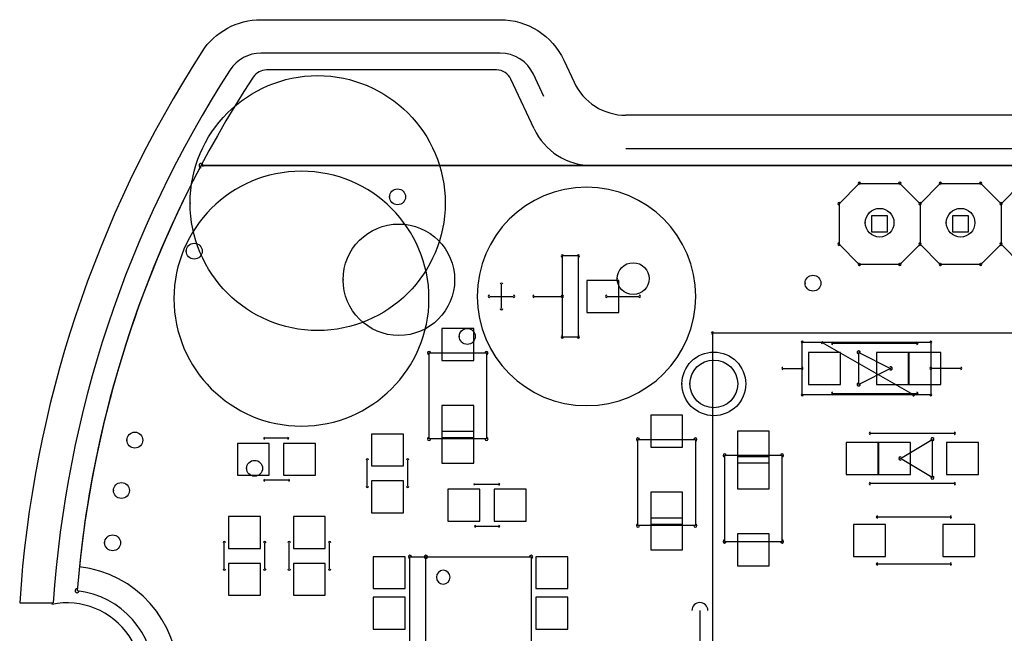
# Model space of a CAD drawing. Header units: millimetres. Extents: x -23.3 to 23.3, y -17.7 to 20.7.
# Tile 8 of 10: x -23.3 to 7.6, y 1.4 to 20.7. Entities that reach past the tile are written whole.
import ezdxf

# ---------------------------------------------------------------- set-up
doc = ezdxf.new("R2010")
doc.units = ezdxf.units.MM
doc.header["$MEASUREMENT"] = 0
doc.layers.add('Board_Sketch1', color=7, linetype='Continuous')
doc.layers.add('Plytka dolna1_Sketch1', color=7, linetype='Continuous')

# ---------------------------------------------------------------- blocks, each defined once
blk = doc.blocks.new('Plytkadolna1')
at = {"layer": 'Plytka dolna1_Sketch1'}
for p, q in [((0.8929, 3.52, 0.15), (0.1716, 3.52, 0.15)), ((1.0108, 3.3355, 0.15), (0.9382, 3.4911, 0.15)), ((3.494, 3.22, 0.15), (-0.034, 3.22, 0.15)), ((-0.034, 3.22, 0.15), (3.494, 3.22, 0.15)), ((1.192, 3.22, 0.15), (3.494, 3.22, 0.15)), ((2.031, 3.1637, 0.15), (1.9675, 3.1002, 0.15)), ((2.031, 3.1637, 0.15), (2.158, 3.1637, 0.15)), ((2.158, 3.1637, 0.15), (2.2215, 3.1002, 0.15)), ((2.2215, 3.1002, 0.15), (2.285, 3.1637, 0.15)), ((2.285, 3.1637, 0.15), (2.412, 3.1637, 0.15)), ((2.412, 3.1637, 0.15), (2.4755, 3.1002, 0.15)), ((2.4755, 3.1002, 0.15), (2.539, 3.1637, 0.15)), ((1.9675, 3.1002, 0.15), (1.9675, 2.9732, 0.15)), ((2.2215, 3.1002, 0.15), (2.2215, 2.9732, 0.15)), ((2.4755, 3.1002, 0.15), (2.4755, 2.9732, 0.15)), ((2.0691, 3.0621, 0.15), (2.0691, 3.0113, 0.15)), ((2.1199, 3.0621, 0.15), (2.0691, 3.0621, 0.15)), ((2.1199, 3.0113, 0.15), (2.1199, 3.0621, 0.15)), ((2.3739, 3.0621, 0.15), (2.3231, 3.0621, 0.15)), ((2.3231, 3.0621, 0.15), (2.3231, 3.0113, 0.15)), ((2.3739, 3.0113, 0.15), (2.3739, 3.0621, 0.15)), ((2.0691, 3.0113, 0.15), (2.1199, 3.0113, 0.15)), ((2.3231, 3.0113, 0.15), (2.3739, 3.0113, 0.15)), ((1.9675, 2.9732, 0.15), (2.031, 2.9097, 0.15)), ((2.2215, 2.9732, 0.15), (2.158, 2.9097, 0.15)), ((2.285, 2.9097, 0.15), (2.2215, 2.9732, 0.15)), ((2.4755, 2.9732, 0.15), (2.412, 2.9097, 0.15)), ((2.539, 2.9097, 0.15), (2.4755, 2.9732, 0.15)), ((1.1499, 2.9361, 0.15), (1.0991, 2.9361, 0.15)), ((1.0991, 2.9361, 0.15), (1.0991, 2.8091, 0.15)), ((1.1499, 2.6821, 0.15), (1.1499, 2.9361, 0.15)), ((2.158, 2.9097, 0.15), (2.031, 2.9097, 0.15)), ((2.412, 2.9097, 0.15), (2.285, 2.9097, 0.15)), ((0.9086, 2.771, 0.15), (0.9086, 2.8472, 0.15)), ((1.2761, 2.8591, 0.15), (1.1761, 2.8591, 0.15)), ((1.1761, 2.8591, 0.15), (1.1761, 2.7591, 0.15)), ((1.2761, 2.7591, 0.15), (1.2761, 2.8591, 0.15)), ((0.8705, 2.8091, 0.15), (0.9467, 2.8091, 0.15)), ((1.0102, 2.8091, 0.15), (1.0991, 2.8091, 0.15)), ((1.0991, 2.8091, 0.15), (1.0991, 2.6821, 0.15)), ((1.2388, 2.8091, 0.15), (1.3404, 2.8091, 0.15)), ((1.1761, 2.7591, 0.15), (1.2761, 2.7591, 0.15)), ((0.7215, 2.7079, 0.15), (0.7215, 2.6079, 0.15)), ((0.8215, 2.7079, 0.15), (0.7215, 2.7079, 0.15)), ((0.8215, 2.6079, 0.15), (0.8215, 2.7079, 0.15)), ((1.5701, 2.6942, 0.15), (1.5701, 0.6942, 0.15)), ((2.5701, 2.6942, 0.15), (1.5701, 2.6942, 0.15)), ((1.0991, 2.6821, 0.15), (1.1499, 2.6821, 0.15)), ((1.8521, 2.5002, 0.15), (1.8521, 2.6652, 0.15)), ((1.8521, 2.6652, 0.15), (2.2551, 2.6652, 0.15)), ((2.2011, 2.5002, 0.15), (1.9151, 2.6632, 0.15)), ((1.9472, 2.6619, 0.15), (2.2113, 2.6619, 0.15)), ((2.2551, 2.6652, 0.15), (2.2551, 2.5832, 0.15)), ((0.6815, 2.6316, 0.15), (0.8615, 2.6316, 0.15)), ((0.6815, 2.3616, 0.15), (0.6815, 2.6316, 0.15)), ((0.8615, 2.6316, 0.15), (0.8615, 2.3616, 0.15)), ((1.9718, 2.6331, 0.15), (1.8718, 2.6331, 0.15)), ((1.8718, 2.6331, 0.15), (1.8718, 2.5331, 0.15)), ((1.9718, 2.5331, 0.15), (1.9718, 2.6331, 0.15)), ((2.0292, 2.6331, 0.15), (2.1292, 2.5831, 0.15)), ((2.0292, 2.5331, 0.15), (2.0292, 2.6331, 0.15)), ((2.0851, 2.6331, 0.15), (2.0851, 2.5331, 0.15)), ((2.1851, 2.6331, 0.15), (2.0851, 2.6331, 0.15)), ((2.1851, 2.5331, 0.15), (2.1851, 2.6331, 0.15)), ((2.2867, 2.6331, 0.15), (2.1867, 2.6331, 0.15)), ((2.1867, 2.6331, 0.15), (2.1867, 2.5331, 0.15)), ((2.2867, 2.5331, 0.15), (2.2867, 2.6331, 0.15)), ((0.7215, 2.6079, 0.15), (0.8215, 2.6079, 0.15)), ((1.7911, 2.5832, 0.15), (1.8511, 2.5832, 0.15)), ((2.1292, 2.5831, 0.15), (2.0292, 2.5331, 0.15)), ((2.2551, 2.5832, 0.15), (2.2551, 2.5002, 0.15)), ((2.3491, 2.5832, 0.15), (2.2551, 2.5832, 0.15)), ((1.8718, 2.5331, 0.15), (1.9718, 2.5331, 0.15)), ((2.0851, 2.5331, 0.15), (2.1851, 2.5331, 0.15)), ((2.1867, 2.5331, 0.15), (2.2867, 2.5331, 0.15)), ((1.9472, 2.5044, 0.15), (2.2113, 2.5044, 0.15)), ((2.2011, 2.5002, 0.15), (1.8521, 2.5002, 0.15)), ((2.2551, 2.5002, 0.15), (2.2011, 2.5002, 0.15)), ((0.8215, 2.4666, 0.15), (0.7215, 2.4666, 0.15)), ((0.7215, 2.4666, 0.15), (0.7215, 2.3666, 0.15)), ((0.8215, 2.3666, 0.15), (0.8215, 2.4666, 0.15)), ((1.4766, 2.4359, 0.15), (1.3766, 2.4359, 0.15)), ((1.3766, 2.4359, 0.15), (1.3766, 2.3359, 0.15)), ((1.4766, 2.3359, 0.15), (1.4766, 2.4359, 0.15)), ((0.8215, 2.3853, 0.15), (0.7215, 2.3853, 0.15)), ((0.7215, 2.3853, 0.15), (0.7215, 2.2853, 0.15)), ((0.8215, 2.2853, 0.15), (0.8215, 2.3853, 0.15)), ((1.7486, 2.3865, 0.15), (1.6486, 2.3865, 0.15)), ((1.6486, 2.3865, 0.15), (1.6486, 2.2865, 0.15)), ((1.7486, 2.2865, 0.15), (1.7486, 2.3865, 0.15)), ((2.3293, 2.3792, 0.15), (2.0652, 2.3792, 0.15)), ((0.0802, 2.3478, 0.15), (0.0802, 2.2478, 0.15)), ((0.1802, 2.3478, 0.15), (0.0802, 2.3478, 0.15)), ((0.2388, 2.3639, 0.15), (0.1651, 2.3639, 0.15)), ((0.1802, 2.2478, 0.15), (0.1802, 2.3478, 0.15)), ((0.3249, 2.3478, 0.15), (0.2249, 2.3478, 0.15)), ((0.2249, 2.3478, 0.15), (0.2249, 2.2478, 0.15)), ((0.3249, 2.2478, 0.15), (0.3249, 2.3478, 0.15)), ((0.6008, 2.3772, 0.15), (0.5008, 2.3772, 0.15)), ((0.5008, 2.3772, 0.15), (0.5008, 2.2772, 0.15)), ((0.6008, 2.2772, 0.15), (0.6008, 2.3772, 0.15)), ((0.8615, 2.3616, 0.15), (0.6815, 2.3616, 0.15)), ((0.7215, 2.3666, 0.15), (0.8215, 2.3666, 0.15)), ((1.3366, 2.3596, 0.15), (1.5166, 2.3596, 0.15)), ((1.3366, 2.0896, 0.15), (1.3366, 2.3596, 0.15)), ((1.5166, 2.3596, 0.15), (1.5166, 2.0896, 0.15)), ((2.0898, 2.3504, 0.15), (1.9898, 2.3504, 0.15)), ((1.9898, 2.3504, 0.15), (1.9898, 2.2504, 0.15)), ((2.0898, 2.2504, 0.15), (2.0898, 2.3504, 0.15)), ((2.0914, 2.3504, 0.15), (2.0914, 2.2504, 0.15)), ((2.1914, 2.3504, 0.15), (2.0914, 2.3504, 0.15)), ((2.1599, 2.3004, 0.15), (2.2599, 2.3604, 0.15)), ((2.1914, 2.2504, 0.15), (2.1914, 2.3504, 0.15)), ((2.2599, 2.3604, 0.15), (2.2599, 2.2404, 0.15)), ((2.4047, 2.3504, 0.15), (2.3047, 2.3504, 0.15)), ((2.3047, 2.3504, 0.15), (2.3047, 2.2504, 0.15)), ((2.4047, 2.2504, 0.15), (2.4047, 2.3504, 0.15)), ((1.3766, 2.3359, 0.15), (1.4766, 2.3359, 0.15)), ((0.4874, 2.213, 0.15), (0.4874, 2.295, 0.15)), ((0.6144, 2.213, 0.15), (0.6144, 2.295, 0.15)), ((1.7885, 2.3101, 0.15), (1.6085, 2.3101, 0.15)), ((1.6085, 2.3101, 0.15), (1.6085, 2.0401, 0.15)), ((1.6485, 2.3051, 0.15), (1.6485, 2.2051, 0.15)), ((1.7485, 2.3051, 0.15), (1.6485, 2.3051, 0.15)), ((1.6486, 2.2865, 0.15), (1.7486, 2.2865, 0.15)), ((1.7485, 2.2051, 0.15), (1.7485, 2.3051, 0.15)), ((1.7885, 2.0401, 0.15), (1.7885, 2.3101, 0.15)), ((2.2599, 2.2404, 0.15), (2.1599, 2.3004, 0.15)), ((0.5008, 2.2772, 0.15), (0.6008, 2.2772, 0.15)), ((0.7215, 2.2853, 0.15), (0.8215, 2.2853, 0.15)), ((0.0802, 2.2478, 0.15), (0.1802, 2.2478, 0.15)), ((0.2413, 2.2319, 0.15), (0.1651, 2.2319, 0.15)), ((0.2249, 2.2478, 0.15), (0.3249, 2.2478, 0.15)), ((0.5008, 2.2299, 0.15), (0.5008, 2.1299, 0.15)), ((0.6008, 2.2299, 0.15), (0.5008, 2.2299, 0.15)), ((0.6008, 2.1299, 0.15), (0.6008, 2.2299, 0.15)), ((1.9898, 2.2504, 0.15), (2.0898, 2.2504, 0.15)), ((2.0914, 2.2504, 0.15), (2.1914, 2.2504, 0.15)), ((2.3047, 2.2504, 0.15), (2.4047, 2.2504, 0.15)), ((0.8407, 2.2036, 0.15), (0.7407, 2.2036, 0.15)), ((0.7407, 2.2036, 0.15), (0.7407, 2.1036, 0.15)), ((0.8243, 2.2195, 0.15), (0.9005, 2.2195, 0.15)), ((0.8407, 2.1036, 0.15), (0.8407, 2.2036, 0.15)), ((0.9855, 2.2036, 0.15), (0.8855, 2.2036, 0.15)), ((0.8855, 2.2036, 0.15), (0.8855, 2.1036, 0.15)), ((0.9855, 2.1036, 0.15), (0.9855, 2.2036, 0.15)), ((1.4766, 2.1946, 0.15), (1.3766, 2.1946, 0.15)), ((1.3766, 2.1946, 0.15), (1.3766, 2.0946, 0.15)), ((1.4766, 2.0946, 0.15), (1.4766, 2.1946, 0.15)), ((1.6485, 2.2051, 0.15), (1.7485, 2.2051, 0.15)), ((2.3293, 2.2217, 0.15), (2.0652, 2.2217, 0.15)), ((0.0523, 2.1182, 0.15), (0.0523, 2.0182, 0.15)), ((0.1523, 2.1182, 0.15), (0.0523, 2.1182, 0.15)), ((0.1523, 2.0182, 0.15), (0.1523, 2.1182, 0.15)), ((0.3558, 2.1182, 0.15), (0.2558, 2.1182, 0.15)), ((0.2558, 2.1182, 0.15), (0.2558, 2.0182, 0.15)), ((0.3558, 2.0182, 0.15), (0.3558, 2.1182, 0.15)), ((0.5008, 2.1299, 0.15), (0.6008, 2.1299, 0.15)), ((0.7407, 2.1036, 0.15), (0.8407, 2.1036, 0.15)), ((0.8855, 2.1036, 0.15), (0.9855, 2.1036, 0.15)), ((1.4766, 2.1133, 0.15), (1.3766, 2.1133, 0.15)), ((1.3766, 2.1133, 0.15), (1.3766, 2.0133, 0.15)), ((1.4766, 2.0133, 0.15), (1.4766, 2.1133, 0.15)), ((2.0881, 2.1168, 0.15), (2.3167, 2.1168, 0.15)), ((0.8268, 2.0875, 0.15), (0.9005, 2.0875, 0.15)), ((1.5166, 2.0896, 0.15), (1.3366, 2.0896, 0.15)), ((1.3766, 2.0946, 0.15), (1.4766, 2.0946, 0.15)), ((2.1127, 2.0931, 0.15), (2.0127, 2.0931, 0.15)), ((2.0127, 2.0931, 0.15), (2.0127, 1.9931, 0.15)), ((2.1127, 1.9931, 0.15), (2.1127, 2.0931, 0.15)), ((2.3934, 2.0931, 0.15), (2.2934, 2.0931, 0.15)), ((2.2934, 2.0931, 0.15), (2.2934, 1.9931, 0.15)), ((2.3934, 1.9931, 0.15), (2.3934, 2.0931, 0.15)), ((1.6085, 2.0401, 0.15), (1.7885, 2.0401, 0.15)), ((1.7486, 2.0638, 0.15), (1.6486, 2.0638, 0.15)), ((1.6486, 2.0638, 0.15), (1.6486, 1.9638, 0.15)), ((1.7486, 1.9638, 0.15), (1.7486, 2.0638, 0.15)), ((0.039, 1.954, 0.15), (0.039, 2.036, 0.15)), ((0.0523, 2.0182, 0.15), (0.1523, 2.0182, 0.15)), ((0.166, 1.954, 0.15), (0.166, 2.036, 0.15)), ((0.2425, 1.954, 0.15), (0.2425, 2.036, 0.15)), ((0.2558, 2.0182, 0.15), (0.3558, 2.0182, 0.15)), ((0.3695, 1.954, 0.15), (0.3695, 2.036, 0.15)), ((1.3766, 2.0133, 0.15), (1.4766, 2.0133, 0.15)), ((0.5064, 1.992, 0.15), (0.5064, 1.892, 0.15)), ((0.6064, 1.992, 0.15), (0.5064, 1.992, 0.15)), ((0.6064, 1.892, 0.15), (0.6064, 1.992, 0.15)), ((0.6214, 1.9915, 0.15), (0.6714, 1.9915, 0.15)), ((0.6214, 1.5115, 0.15), (0.6214, 1.9915, 0.15)), ((0.6714, 1.5115, 0.15), (0.6714, 1.9915, 0.15)), ((0.6714, 1.9915, 0.15), (1.0014, 1.9915, 0.15)), ((1.0014, 1.9915, 0.15), (1.0014, 1.5115, 0.15)), ((1.1164, 1.992, 0.15), (1.0164, 1.992, 0.15)), ((1.0164, 1.992, 0.15), (1.0164, 1.892, 0.15)), ((1.1164, 1.892, 0.15), (1.1164, 1.992, 0.15)), ((2.0127, 1.9931, 0.15), (2.1127, 1.9931, 0.15)), ((2.2934, 1.9931, 0.15), (2.3934, 1.9931, 0.15)), ((0.1523, 1.9709, 0.15), (0.0523, 1.9709, 0.15)), ((0.0523, 1.9709, 0.15), (0.0523, 1.8709, 0.15)), ((0.1523, 1.8709, 0.15), (0.1523, 1.9709, 0.15)), ((0.3558, 1.9709, 0.15), (0.2558, 1.9709, 0.15)), ((0.2558, 1.9709, 0.15), (0.2558, 1.8709, 0.15)), ((0.3558, 1.8709, 0.15), (0.3558, 1.9709, 0.15)), ((1.6486, 1.9638, 0.15), (1.7486, 1.9638, 0.15)), ((2.0881, 1.9695, 0.15), (2.3167, 1.9695, 0.15)), ((0.5064, 1.892, 0.15), (0.6064, 1.892, 0.15)), ((1.0164, 1.892, 0.15), (1.1164, 1.892, 0.15)), ((0.0523, 1.8709, 0.15), (0.1523, 1.8709, 0.15)), ((0.2558, 1.8709, 0.15), (0.3558, 1.8709, 0.15)), ((0.5064, 1.865, 0.15), (0.5064, 1.765, 0.15)), ((0.6064, 1.865, 0.15), (0.5064, 1.865, 0.15)), ((0.6064, 1.765, 0.15), (0.6064, 1.865, 0.15)), ((1.0164, 1.865, 0.15), (1.0164, 1.765, 0.15)), ((1.1164, 1.865, 0.15), (1.0164, 1.865, 0.15)), ((1.1164, 1.765, 0.15), (1.1164, 1.865, 0.15)), ((1.5308, 1.8231, 0.15), (1.5308, 1.3931, 0.15)), ((0.5064, 1.765, 0.15), (0.6064, 1.765, 0.15)), ((1.0164, 1.765, 0.15), (1.1164, 1.765, 0.15))]:
    blk.add_line(p, q, dxfattribs=at)
blk.add_circle((0.3319, 3.1021, 0.15), 0.4, dxfattribs=at)
for centre, radius, start, end in [((3.01, 1.61, 0.15), 3.4435, 146.7631, 175.4129), ((0.1716, 3.47, 0.15), 0.05, 90, 146.7631), ((0.8929, 3.47, 0.15), 0.05, 25, 90), ((1.192, 3.42, 0.15), 0.2, 205, 270), ((3.0088, 1.6103, 0.15), 3.4423, 152.121, 175.4171), ((3.01, 1.61, 0.15), 3.4435, 152.1251, 175.4129), ((-0.034, 3.22, 0.15), 0.00635, 90, 270), ((-0.034, 3.22, 0.15), 0.00635, 332.1027, 152.1027), ((0.2811, 2.8021, 0.15), 0.4, 90, 270), ((0.2811, 2.8021, 0.15), 0.4, 270, 90), ((1.1753, 2.8091, 0.15), 0.3429, 90, 270), ((1.1753, 2.8091, 0.15), 0.3429, 270, 90), ((2.031, 3.1637, 0.15), 0.00381, 90, 270), ((2.031, 3.1637, 0.15), 0.0038, 315, 135), ((2.158, 3.1637, 0.15), 0.0038, 45, 225), ((2.158, 3.1637, 0.15), 0.00381, 270, 90), ((2.285, 3.1637, 0.15), 0.00381, 90, 270), ((2.285, 3.1637, 0.15), 0.0038, 315, 135), ((2.412, 3.1637, 0.15), 0.0038, 45, 225), ((2.412, 3.1637, 0.15), 0.00381, 270, 90), ((1.9675, 3.1002, 0.15), 0.00381, 0, 180), ((1.9675, 3.1002, 0.15), 0.0038, 135, 315), ((2.2215, 3.1002, 0.15), 0.00381, 0, 180), ((2.2215, 3.1002, 0.15), 0.0038, 135, 315), ((2.2215, 3.1002, 0.15), 0.0038, 225, 45), ((2.4755, 3.1002, 0.15), 0.00381, 0, 180), ((2.4755, 3.1002, 0.15), 0.0038, 135, 315), ((2.4755, 3.1002, 0.15), 0.0038, 225, 45), ((1.9675, 2.9732, 0.15), 0.0038, 45, 225), ((1.9675, 2.9732, 0.15), 0.00381, 180, 0), ((2.2215, 2.9732, 0.15), 0.0038, 45, 225), ((2.2215, 2.9732, 0.15), 0.00381, 180, 0), ((2.2215, 2.9732, 0.15), 0.0038, 315, 135), ((2.4755, 2.9732, 0.15), 0.0038, 45, 225), ((2.4755, 2.9732, 0.15), 0.00381, 180, 0), ((2.4755, 2.9732, 0.15), 0.0038, 315, 135), ((1.0991, 2.9361, 0.15), 0.00381, 0, 180), ((1.0991, 2.9361, 0.15), 0.00381, 90, 270), ((1.1499, 2.9361, 0.15), 0.00381, 0, 180), ((1.1499, 2.9361, 0.15), 0.00381, 270, 90), ((2.031, 2.9097, 0.15), 0.00381, 90, 270), ((2.031, 2.9097, 0.15), 0.0038, 225, 45), ((2.158, 2.9097, 0.15), 0.0038, 135, 315), ((2.158, 2.9097, 0.15), 0.00381, 270, 90), ((2.285, 2.9097, 0.15), 0.00381, 90, 270), ((2.285, 2.9097, 0.15), 0.0038, 225, 45), ((2.412, 2.9097, 0.15), 0.0038, 135, 315), ((2.412, 2.9097, 0.15), 0.00381, 270, 90), ((0.9086, 2.8472, 0.15), 0.00381, 0, 180), ((0.8705, 2.8091, 0.15), 0.00381, 90, 270), ((0.9467, 2.8091, 0.15), 0.00381, 270, 90), ((1.0102, 2.8091, 0.15), 0.00381, 90, 270), ((1.0991, 2.8091, 0.15), 0.00381, 0, 180), ((1.0991, 2.8091, 0.15), 0.00381, 270, 90), ((1.2388, 2.8091, 0.15), 0.00381, 90, 270), ((1.3404, 2.8091, 0.15), 0.00381, 270, 90), ((1.0991, 2.8091, 0.15), 0.00381, 180, 0), ((0.9086, 2.771, 0.15), 0.00381, 180, 0), ((1.5701, 2.6942, 0.15), 0.00317, 0, 180), ((1.5701, 2.6942, 0.15), 0.00317, 90, 270), ((1.0991, 2.6821, 0.15), 0.00381, 90, 270), ((1.0991, 2.6821, 0.15), 0.00381, 180, 0), ((1.1499, 2.6821, 0.15), 0.00381, 180, 0), ((1.1499, 2.6821, 0.15), 0.00381, 270, 90), ((1.8521, 2.6652, 0.15), 0.00317, 90, 270), ((1.8521, 2.6652, 0.15), 0.00318, 0, 180), ((1.9151, 2.6632, 0.15), 0.00318, 60.367, 240.367), ((1.9472, 2.6619, 0.15), 0.00381, 90, 270), ((2.2113, 2.6619, 0.15), 0.00381, 270, 90), ((2.2551, 2.6652, 0.15), 0.00317, 0, 180), ((2.2551, 2.6652, 0.15), 0.00317, 270, 90), ((0.6815, 2.6316, 0.15), 0.00508, 90, 270), ((0.6815, 2.6316, 0.15), 0.00508, 0, 180), ((0.8615, 2.6316, 0.15), 0.00508, 0, 180), ((0.8615, 2.6316, 0.15), 0.00508, 270, 90), ((2.0292, 2.6331, 0.15), 0.00508, 63.4349, 243.4349), ((2.0292, 2.6331, 0.15), 0.00508, 0, 180), ((1.7911, 2.5832, 0.15), 0.00317, 90, 270), ((1.8511, 2.5832, 0.15), 0.00318, 270, 90), ((2.1292, 2.5831, 0.15), 0.00508, 296.5651, 116.5651), ((2.1292, 2.5831, 0.15), 0.00508, 243.4349, 63.4349), ((2.2551, 2.5832, 0.15), 0.00317, 90, 270), ((2.2551, 2.5832, 0.15), 0.00317, 0, 180), ((2.2551, 2.5832, 0.15), 0.00317, 180, 0), ((2.3491, 2.5832, 0.15), 0.00318, 270, 90), ((2.0292, 2.5331, 0.15), 0.00508, 116.5651, 296.5651), ((2.0292, 2.5331, 0.15), 0.00508, 180, 0), ((1.8521, 2.5002, 0.15), 0.00317, 90, 270), ((1.9472, 2.5044, 0.15), 0.00381, 90, 270), ((2.2011, 2.5002, 0.15), 0.00317, 90, 270), ((2.2011, 2.5002, 0.15), 0.00318, 240.367, 60.367), ((2.2011, 2.5002, 0.15), 0.00317, 270, 90), ((2.2113, 2.5044, 0.15), 0.00381, 270, 90), ((2.2551, 2.5002, 0.15), 0.00318, 270, 90), ((1.8521, 2.5002, 0.15), 0.00317, 180, 0), ((2.2551, 2.5002, 0.15), 0.00317, 180, 0), ((2.0652, 2.3792, 0.15), 0.00381, 90, 270), ((2.3293, 2.3792, 0.15), 0.00381, 270, 90), ((0.1651, 2.3639, 0.15), 0.00254, 90, 270), ((0.2388, 2.3639, 0.15), 0.00254, 270, 90), ((0.6815, 2.3616, 0.15), 0.00508, 90, 270), ((0.6815, 2.3616, 0.15), 0.00508, 180, 0), ((0.8615, 2.3616, 0.15), 0.00508, 180, 0), ((0.8615, 2.3616, 0.15), 0.00508, 270, 90), ((1.3366, 2.3596, 0.15), 0.00508, 0, 180), ((1.3366, 2.3596, 0.15), 0.00508, 90, 270), ((1.5166, 2.3596, 0.15), 0.00508, 0, 180), ((1.5166, 2.3596, 0.15), 0.00508, 270, 90), ((2.2599, 2.3604, 0.15), 0.00508, 0, 180), ((2.2599, 2.3604, 0.15), 0.00508, 300.9057, 120.9057), ((0.4874, 2.295, 0.15), 0.00381, 0, 180), ((0.6144, 2.295, 0.15), 0.00381, 0, 180), ((1.6085, 2.3101, 0.15), 0.00508, 90, 270), ((1.6085, 2.3101, 0.15), 0.00508, 0, 180), ((1.7885, 2.3101, 0.15), 0.00508, 0, 180), ((1.7885, 2.3101, 0.15), 0.00508, 270, 90), ((2.1599, 2.3004, 0.15), 0.00508, 59.0943, 239.0943), ((2.1599, 2.3004, 0.15), 0.00508, 120.9057, 300.9057), ((0.1651, 2.2319, 0.15), 0.00254, 90, 270), ((0.2413, 2.2319, 0.15), 0.00254, 270, 90), ((2.0652, 2.2217, 0.15), 0.00381, 90, 270), ((2.2599, 2.2404, 0.15), 0.00508, 180, 0), ((2.2599, 2.2404, 0.15), 0.00508, 239.0943, 59.0943), ((2.3293, 2.2217, 0.15), 0.00381, 270, 90), ((0.4874, 2.213, 0.15), 0.00381, 180, 0), ((0.6144, 2.213, 0.15), 0.00381, 180, 0), ((0.8243, 2.2195, 0.15), 0.00254, 90, 270), ((0.9005, 2.2195, 0.15), 0.00254, 270, 90), ((2.0881, 2.1168, 0.15), 0.00381, 90, 270), ((2.3167, 2.1168, 0.15), 0.00381, 270, 90), ((0.8268, 2.0875, 0.15), 0.00254, 90, 270), ((0.9005, 2.0875, 0.15), 0.00254, 270, 90), ((1.3366, 2.0896, 0.15), 0.00508, 90, 270), ((1.3366, 2.0896, 0.15), 0.00508, 180, 0), ((1.5166, 2.0896, 0.15), 0.00508, 180, 0), ((1.5166, 2.0896, 0.15), 0.00508, 270, 90), ((0.039, 2.036, 0.15), 0.00381, 0, 180), ((0.166, 2.036, 0.15), 0.00381, 0, 180), ((0.2425, 2.036, 0.15), 0.00381, 0, 180), ((0.3695, 2.036, 0.15), 0.00381, 0, 180), ((1.6085, 2.0401, 0.15), 0.00508, 90, 270), ((1.6085, 2.0401, 0.15), 0.00508, 180, 0), ((1.7885, 2.0401, 0.15), 0.00508, 180, 0), ((1.7885, 2.0401, 0.15), 0.00508, 270, 90), ((0.6214, 1.9915, 0.15), 0.00508, 0, 180), ((0.6214, 1.9915, 0.15), 0.00508, 90, 270), ((0.6714, 1.9915, 0.15), 0.00508, 90, 270), ((0.6714, 1.9915, 0.15), 0.00508, 0, 180), ((0.6714, 1.9915, 0.15), 0.00508, 270, 90), ((1.0014, 1.9915, 0.15), 0.00508, 0, 180), ((1.0014, 1.9915, 0.15), 0.00508, 270, 90), ((0.039, 1.954, 0.15), 0.00381, 180, 0), ((0.166, 1.954, 0.15), 0.00381, 180, 0), ((0.2425, 1.954, 0.15), 0.00381, 180, 0), ((0.3695, 1.954, 0.15), 0.00381, 180, 0), ((0.7259, 1.9277, 0.15), 0.0216, 90, 270), ((0.7259, 1.9277, 0.15), 0.0216, 270, 90), ((2.0881, 1.9695, 0.15), 0.00381, 90, 270), ((2.3167, 1.9695, 0.15), 0.00381, 270, 90), ((-0.4225, 1.8854, 0.15), 0.00635, 83.2164, 263.2164), ((-0.4225, 1.8854, 0.15), 0.00635, 175.4387, 355.4387), ((-0.455, 1.6123, 0.15), 0.275, 276.7126, 83.2098), ((-0.455, 1.6123, 0.15), 0.275, 276.71, 83.2132), ((-0.455, 1.6123, 0.15), 0.275, 276.71, 83.2132), ((1.5308, 1.8231, 0.15), 0.025, 0, 180)]:
    blk.add_arc(centre, radius, start, end, dxfattribs=at)
blk.add_point((-0.0681, 3.1021, 0.15), dxfattribs=at)
blk = doc.blocks.new('Board')
at = {"layer": 'Board_Sketch1'}
for p, q in [((0.6207, 3.8245, 0.1536), (1.371, 3.8245, 0.1536)), ((0.6207, 3.8245, 0.1536), (1.371, 3.8245, 0.1536)), ((1.371, 3.7195, 0.1536), (0.6207, 3.7195, 0.1536)), ((1.371, 3.7195, 0.1536), (0.6207, 3.7195, 0.1536)), ((1.5705, 3.6974, 0.1536), (1.6028, 3.6281, 0.1536)), ((1.5705, 3.6974, 0.1536), (1.6028, 3.6281, 0.1536)), ((1.5077, 3.5837, 0.1536), (1.4754, 3.653, 0.1536)), ((1.5077, 3.5837, 0.1536), (1.4754, 3.653, 0.1536)), ((4.0061, 3.5245, 0.1536), (1.7655, 3.5245, 0.1536)), ((4.0061, 3.5245, 0.1536), (1.7655, 3.5245, 0.1536)), ((4.0061, 3.4195, 0.1536), (1.7656, 3.4195, 0.1536)), ((4.0061, 3.4195, 0.1536), (1.7656, 3.4195, 0.1536)), ((3.9607, 3.3667, 0.1536), (0.4327, 3.3667, 0.1536)), ((-0.1361, 1.9936, 0.1536), (-0.0309, 1.9936, 0.1536)), ((-0.1361, 1.9936, 0.1536), (-0.0309, 1.9936, 0.1536))]:
    blk.add_line(p, q, dxfattribs=at)
for centre, radius in [((1.0492, 3.2684, 0.1536), 0.025), ((2.5614, 3.1872, 0.1536), 0.045), ((2.8154, 3.1872, 0.1536), 0.045), ((1.0533, 3.0081, 0.1536), 0.175), ((0.4113, 3.0979, 0.1536), 0.025), ((1.7882, 3.0117, 0.1536), 0.05), ((2.3523, 2.9974, 0.1536), 0.025), ((1.2679, 2.8302, 0.1536), 0.025), ((2.0413, 2.6812, 0.1536), 0.1), ((2.0413, 2.6812, 0.1536), 0.075), ((0.225, 2.5047, 0.1536), 0.025), ((0.6007, 2.4162, 0.1536), 0.025), ((0.1829, 2.3466, 0.1536), 0.025), ((0.1554, 2.1823, 0.1536), 0.025)]:
    blk.add_circle(centre, radius, dxfattribs=at)
for centre, radius, start, end in [((3.4767, 1.759, 0.1536), 3.6205, 147.1334, 176.2854), ((3.4767, 1.759, 0.1536), 3.6205, 147.1334, 176.2854), ((3.4767, 1.759, 0.1536), 3.5155, 147.1334, 176.1743), ((3.4767, 1.759, 0.1536), 3.5155, 147.1334, 176.1743), ((3.4766, 1.7567, 0.1536), 3.4435, 152.1253, 174.1653), ((0.0117, 1.759, 0.1536), 0.35, 276.3688, 83.5488), ((0.0117, 1.759, 0.1536), 0.235, 258.39, 101.61)]:
    blk.add_arc(centre, radius, start, end, dxfattribs=at)
at = {"layer": 'Board_Sketch1', "extrusion": (0, 0, -1)}
for centre, major_axis, ratio, start_param, end_param in [((0.6212, 3.6033, 0.1536), (-0.1044, 0.1951), 0.997217, 5.778827, 6.773561), ((0.6212, 3.6033, 0.1536), (-0.1044, 0.1951), 0.997217, 5.778827, 6.773561), ((1.3706, 3.6038, 0.1536), (0.1191, 0.1859), 0.998258, 5.714092, 6.846978), ((1.3706, 3.6038, 0.1536), (0.1191, 0.1859), 0.998258, 5.714092, 6.846978)]:
    blk.add_ellipse(centre, major_axis=major_axis, ratio=ratio, start_param=start_param, end_param=end_param, dxfattribs=at)
at = {"layer": 'Board_Sketch1'}
for centre, major_axis, ratio, start_param, end_param in [((0.6211, 3.6036, 0.1536), (0.0554, -0.1019), 0.996216, 2.645188, 3.639124), ((0.6211, 3.6036, 0.1536), (0.0554, -0.1019), 0.996216, 2.645188, 3.639124), ((1.3706, 3.6038, 0.1536), (-0.0624, -0.0976), 0.996598, 2.577222, 3.708601), ((1.3706, 3.6038, 0.1536), (-0.0624, -0.0976), 0.996598, 2.577222, 3.708601), ((1.7656, 3.7041, 0.1536), (-0.0955, -0.1522), 0.999332, 5.709394, 6.843253), ((1.7656, 3.7041, 0.1536), (-0.0955, -0.1522), 0.999332, 5.709394, 6.843253)]:
    blk.add_ellipse(centre, major_axis=major_axis, ratio=ratio, start_param=start_param, end_param=end_param, dxfattribs=at)
for p in [(1.0242, 3.2684, 0.1536), (2.5164, 3.1872, 0.1536), (2.7704, 3.1872, 0.1536), (0.3863, 3.0979, 0.1536), (0.8783, 3.0081, 0.1536), (1.7382, 3.0117, 0.1536), (2.3273, 2.9974, 0.1536), (1.2429, 2.8302, 0.1536), (1.9413, 2.6812, 0.1536), (1.9663, 2.6812, 0.1536), (0.2, 2.5047, 0.1536), (0.5757, 2.4162, 0.1536), (0.1579, 2.3466, 0.1536), (0.1304, 2.1823, 0.1536)]:
    blk.add_point(p, dxfattribs=at)
blk = doc.blocks.new('PCBComponent')
blk.add_blockref('Board', (0, 0))
blk = doc.blocks.new('ST-1011_2_1_E')
blk.add_blockref('PCBComponent', (0, 0))

msp = doc.modelspace()

# ---------------------------------------------------------------- block references
at = {"xscale": 10, "yscale": 10, "zscale": 10}
for name, p in [('ST-1011_2_1_E', (-21.967, -17.567, 14.2)), ('Plytkadolna1', (-17.3, -16.1))]:
    msp.add_blockref(name, p, dxfattribs=at)

doc.saveas('drawing.dxf')
